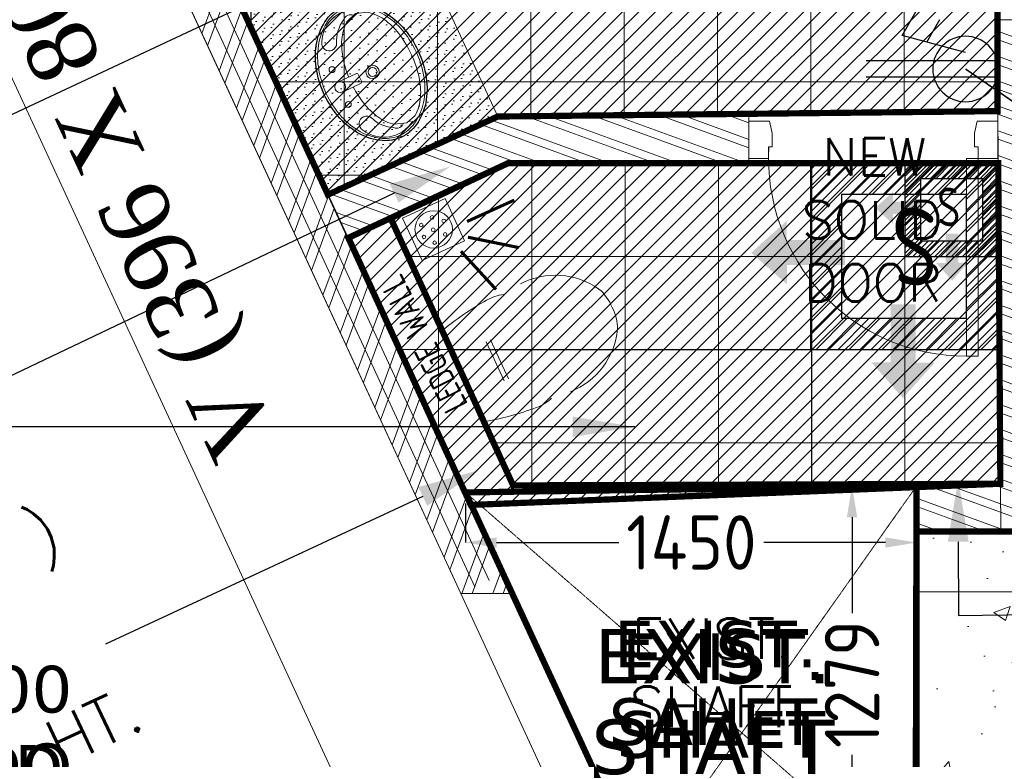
# Model space of a CAD drawing. Header units: millimetres. Extents: x 52937 to 262245, y 6619 to 63681.
# Tile 9 of 56: x 61606 to 64771, y 38962 to 41341. Entities that reach past the tile are written whole.
import ezdxf

# ---------------------------------------------------------------- set-up
doc = ezdxf.new("R2010")
doc.units = ezdxf.units.MM
doc.linetypes.add('CONTINU', pattern=[0])
doc.linetypes.add('HIDDENX2', pattern=[0.75, 0.5, -0.25])
doc.layers.get('DEFPOINTS').update_dxf_attribs({"color": 8})
for name, color, linetype in [('AREA', 8, 'Continuous'), ('ARROWS', 6, 'Continuous'), ('DIMENSIONS', 8, 'Continuous'), ('E-16A-RAW-POINT', 6, 'Continuous'), ('E-P D B -01', 211, 'Continuous'), ('RAISED-FLOOR-AREA', 8, 'Continuous')]:
    doc.layers.add(name, color=color, linetype=linetype)
for name, color, linetype, lineweight in [('COLUMN', 8, 'Continuous', 0), ('COUNTERS', 8, 'Continuous', 18), ('FALSE-CEILING', 8, 'Continuous', 13), ('FLOORING-WITH-HATCH', 8, 'Continuous', 20), ('HATCH', 8, 'Continuous', 5), ('P-DRAIN-HOLE', 8, 'Continuous', 0), ('P-WASH-BASIN', 8, 'Continuous', 0), ('P-WATER-CLOSET', 8, 'Continuous', 0), ('SHAFTS', 8, 'HIDDENX2', 5), ('SINGLE-DOORS', 8, 'Continuous', 0), ('TEXT', 8, 'Continuous', 5), ('WALL-HATCH', 8, 'Continuous', 5), ('WALLS', 8, 'Continuous', 5)]:
    doc.layers.add(name, color=color, linetype=linetype, lineweight=lineweight)
doc.styles.add('1', font='isocpeur.ttf', dxfattribs={"width": 0.75})
doc.styles.add('ARIAL', font='romans.shx', dxfattribs={"width": 0.8})
doc.styles.add('ISO', font='iso.shx', dxfattribs={"height": 175})
doc.styles.get("Standard").update_dxf_attribs({"font": 'arial.ttf'})
doc.styles.add('survey', font='times.ttf')
doc.styles.add('VERDANA', font='verdana.ttf')
doc.linetypes.add('ZIGZAG', pattern='A,0.0001,-0.2,[131,ltypeshp.shx,S=0.2,R=0,X=-0.2,Y=0],-0.4,[131,ltypeshp.shx,S=0.2,R=180,X=0.2,Y=0],-0.2', length=0.8001)
doc.dimstyles.new('ISO', dxfattribs={"dimtxt": 175, "dimasz": 100, "dimexe": 0, "dimexo": 0, "dimgap": 0.09, "dimtad": 0, "dimdec": 0, "dimzin": 0, "dimdsep": 46, "dimtxsty": 'ISO', "dimcen": 0.09, "dimclrd": 7, "dimclre": 7, "dimclrt": 7, "dimadec": 0, "dimazin": 0, "dimtfac": 1, "dimtdec": 0, "dimtofl": 0, "dimtmove": 0, "dimatfit": 3, "dimfxl": 125, "dimtolj": 1, "dimtzin": 0, "dimlwd": -1, "dimarcsym": 0})
doc.dimstyles.new('Nilesh', dxfattribs={"dimtxt": 150, "dimasz": 100, "dimexe": 50, "dimexo": 50, "dimgap": 10, "dimtad": 0, "dimdec": 0, "dimrnd": 5, "dimzin": 0, "dimdsep": 46, "dimtxsty": 'Standard', "dimblk": 'ARCHTICK', "dimcen": 0.09, "dimclrd": 5, "dimclre": 8, "dimclrt": 7, "dimadec": 0, "dimazin": 0, "dimtfac": 1, "dimtdec": 0, "dimtofl": 0, "dimtmove": 1, "dimatfit": 3, "dimfxl": 0.18, "dimtolj": 1, "dimtzin": 0, "dimarcsym": 0})
pattern_1 = [(160, (-10519421.81338038, -1781447.460214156), (-25.65151074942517, -70.47694655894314), []), (160, (-10519436.7551923, -1781415.417395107), (-25.65151074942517, -70.47694655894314), [])]
pattern_2 = [(45, (-10519421.81338038, -1781447.460214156), (-26.51650429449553, 26.51650429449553), [])]

# ---------------------------------------------------------------- blocks, each defined once
blk = doc.blocks.new('A$C0FCE1A72')
at = {"layer": 'FLOORING-WITH-HATCH', "ltscale": 0.2}
h = blk.add_hatch(dxfattribs=at)
h.set_pattern_fill('ANSI31', color=256, scale=100, angle=540, style=0)
h.set_pattern_definition([(224.9999999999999, (-753112.874733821, -3701586.918195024), (8.838834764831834, -8.838834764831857), [])])
h.paths.add_polyline_path([(95.88999002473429, 377.8900506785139), (95.88999002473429, 77.89005067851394), (395.8899900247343, 77.89005067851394), (395.8899900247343, 377.8900506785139)])
h.paths.add_polyline_path([(145.8899900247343, 327.8900506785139), (145.8899900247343, 127.8900506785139), (345.8899900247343, 127.8900506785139), (345.8899900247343, 327.8900506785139)], flags=16)
at = {"layer": 'FLOORING-WITH-HATCH', "ltscale": 125}
for points in [[(57.18103921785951, 254.3131865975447), (150.6618353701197, 254.5625193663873), (150.9111681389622, 214.0972323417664), (57.43037198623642, 213.8478995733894), (57.50956800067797, 183.0099244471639), (-0.0004168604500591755, 233.7274430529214), (57.1018432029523, 285.1511617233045)], [(227.2168541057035, 57.18109987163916), (226.967521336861, 150.6618960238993), (267.4328083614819, 150.9112287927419), (267.6821411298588, 57.43043264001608), (298.5201162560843, 57.50962865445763), (247.8025976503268, -0.0003562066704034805), (196.3788789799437, 57.10190385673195)]]:
    blk.add_hatch(color=0, dxfattribs=at).paths.add_polyline_path(points)
at = {"layer": 'FLOORING-WITH-HATCH', "color": 41, "lineweight": 25}
for points in [[(95.88999002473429, 377.8900506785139), (95.88999002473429, 77.89005067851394), (395.8899900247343, 77.89005067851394), (395.8899900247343, 377.8900506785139)], [(145.8899900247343, 327.8900506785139), (145.8899900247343, 127.8900506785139), (345.8899900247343, 127.8900506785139), (345.8899900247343, 327.8900506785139)]]:
    blk.add_lwpolyline(points, close=True, dxfattribs=at)
at = {"layer": 'FLOORING-WITH-HATCH', "linetype": 'ZIGZAG', "ltscale": 100, "insert": (199.5763221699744, 299.4771460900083), "char_height": 125, "width": 163.1779044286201, "attachment_point": 1, "rotation": 0.3172134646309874, "style": '1'}
blk.add_mtext('S', dxfattribs=at)
blk = doc.blocks.new('_ArchTick')
at = {"color": 0, "linetype": 'ByBlock', "const_width": 0.15}
blk.add_lwpolyline([(-0.5, -0.5), (0.5, 0.5)], dxfattribs=at)
blk = doc.blocks.new('A$C607846D0')
at = {"layer": 'FALSE-CEILING', "ltscale": 125}
for points in [[(262.5717767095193, 641.2191415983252), (262.073265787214, 454.3155181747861), (342.9787466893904, 453.8170072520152), (343.4772576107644, 640.7206306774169), (405.1340847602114, 640.5622877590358), (303.7304982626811, 755.5465946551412), (200.9149495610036, 641.3774845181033)], [(677.2073493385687, 247.077212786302), (490.3037259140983, 246.5787018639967), (489.8052149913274, 327.4841827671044), (676.7088384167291, 327.982693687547), (676.5504954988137, 389.6395208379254), (791.5348023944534, 288.2359343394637), (677.3656922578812, 185.4203856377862)]]:
    blk.add_hatch(color=0, dxfattribs=at).paths.add_polyline_path(points)
at = {"layer": 'FALSE-CEILING', "ltscale": 0.2}
h = blk.add_hatch(dxfattribs=at)
h.set_pattern_fill('ANSI31', color=256, scale=199.9379884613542, angle=360, style=0)
h.set_pattern_definition([(44.99999999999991, (1502530.487630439, 7402277.813184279), (-17.67218843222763, 17.67218843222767), [])])
h.paths.add_polyline_path([(-0.0005136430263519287, 0.0001165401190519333), (-0.0005136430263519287, 599.8140819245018), (599.8134517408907, 599.8140819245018), (599.8134517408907, 0.0001165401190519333)])
h.paths.add_polyline_path([(99.96848058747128, 99.96911077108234), (99.96848058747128, 499.8450876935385), (499.8444575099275, 499.8450876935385), (499.8444575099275, 99.96911077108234)], flags=16)
at = {"layer": 'FALSE-CEILING', "color": 41, "lineweight": 25}
for points in [[(-0.0005136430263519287, 0.0001165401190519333), (-0.0005136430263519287, 599.8140819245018), (599.8134517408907, 599.8140819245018), (599.8134517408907, 0.0001165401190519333)], [(99.96848058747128, 99.96911077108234), (99.96848058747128, 499.8450876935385), (499.8444575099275, 499.8450876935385), (499.8444575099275, 99.96911077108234)]]:
    blk.add_lwpolyline(points, close=True, dxfattribs=at)
at = {"layer": 'FALSE-CEILING', "linetype": 'ZIGZAG', "ltscale": 100, "insert": (192.3716533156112, 143.1523869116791), "char_height": 249.9224855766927, "width": 326.2546197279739, "attachment_point": 7, "rotation": 359.68278653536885, "style": '1'}
blk.add_mtext('S', dxfattribs=at)
blk = doc.blocks.new('WC')
at = {"layer": 'P-WATER-CLOSET'}
for p, q in [((40403.38040448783, 25530.20574949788), (40724.74935273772, 25530.20431154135)), ((40632.92907392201, 25400.73084069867), (40495.19952467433, 25400.73145694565)), ((40632.92914164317, 25415.86623853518), (40495.19959239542, 25415.86685478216))]:
    blk.add_line(p, q, dxfattribs=at)
for centre, radius, start, end in [((41216.23573964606, 25303.25659445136), 843.9429571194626, 164.4002702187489, 176.2327330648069), ((39911.89198671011, 25303.26243051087), 843.9429571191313, 3.76675420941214, 15.59921705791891), ((40511.44508361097, 25344.96481285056), 138.0145341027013, 174.2856018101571, 198.4860469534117), ((40616.68301594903, 25344.96434198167), 138.0145341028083, 341.5134403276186, 5.713885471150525), ((40612.71849987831, 25225.52729229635), 241.3277358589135, 177.1268641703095, 240.2045019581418), ((40514.19765233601, 25223.55477502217), 240.2258601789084, 300.2794407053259, 3.357078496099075), ((40555.11670888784, 25145.82050883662), 143.9100264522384, 244.3408793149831, 273.5639467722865), ((40573.00960860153, 25145.82042877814), 143.9100264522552, 266.4355405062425, 295.6586079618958)]:
    blk.add_arc(centre, radius, start, end, dxfattribs=at)
blk = doc.blocks.new('BASIN-C')
at = {"layer": 'P-WASH-BASIN'}
for points in [[(0, 0, -0.0732206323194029), (0.1142419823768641, -0.0168199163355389, -0.0842041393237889), (0.2043538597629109, -0.0615075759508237, -0.1064785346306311), (0.2732581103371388, -0.1384633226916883, -0.1518998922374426), (0.2889999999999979, -0.2100000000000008, -0.1302532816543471), (0.2686908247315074, -0.2866376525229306, -0.1064785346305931), (0.2043538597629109, -0.358492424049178, -0.0842041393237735), (0.1142419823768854, -0.4031800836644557, -0.0732206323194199), (0, -0.4200000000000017, -0.0732206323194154), (-0.1142419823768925, -0.4031800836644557, -0.0842041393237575), (-0.2043538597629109, -0.358492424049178, -0.1064785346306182), (-0.2686908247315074, -0.2866376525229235, -0.1302532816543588), (-0.2889999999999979, -0.2100000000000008, -0.1302532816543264), (-0.2686908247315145, -0.1333623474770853, -0.1064785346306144), (-0.2043538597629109, -0.0615075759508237, -0.0842041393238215), (-0.1142419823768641, -0.016819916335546, -0.0732206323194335)], [(0, -0.0090000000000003, -0.0732206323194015), (0.1116480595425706, -0.0254380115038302, -0.0842041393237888), (0.1990633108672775, -0.0687883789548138, -0.1064785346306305), (0.2654392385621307, -0.1429203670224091, -0.1527517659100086), (0.2799994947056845, -0.2096162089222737, -0.1309228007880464), (0.2608719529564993, -0.2821806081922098, -0.1064785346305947), (0.1990633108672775, -0.3512116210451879, -0.0842041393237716), (0.1116480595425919, -0.3945619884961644, -0.0732206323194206), (0, -0.4110000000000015, -0.073220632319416), (-0.1116480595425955, -0.3945619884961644, -0.0842041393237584), (-0.1990633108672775, -0.3512116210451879, -0.1064785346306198), (-0.2608719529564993, -0.2821806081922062, -0.1302532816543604), (-0.2799999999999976, -0.2100000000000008, -0.130253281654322), (-0.2608719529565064, -0.1378193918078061, -0.106478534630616), (-0.1990633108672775, -0.0687883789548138, -0.0842041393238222), (-0.1116480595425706, -0.0254380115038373, -0.0732206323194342)]]:
    blk.add_lwpolyline(points, format="xyb", close=True, dxfattribs=at)
for points in [[(-0.2420338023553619, -0.2421231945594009, -0.4402742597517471), (-0.2409999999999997, -0.1990000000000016, -0.183566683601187), (-0.166999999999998, -0.1330000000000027, 1.108784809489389), (-0.1969999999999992, -0.0810000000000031, 0.453460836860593), (-0.2489999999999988, -0.2780000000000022, 0.5317277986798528)], [(-0.0220999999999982, -0.0710000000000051), (-0.0220999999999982, -0.1520000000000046, 0.4142135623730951), (-0.0151000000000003, -0.1590000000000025), (0.0151000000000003, -0.1590000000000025, 0.4142135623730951), (0.0220999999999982, -0.1520000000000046), (0.0220999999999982, -0.0710000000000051)], [(0.2404939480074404, -0.2435011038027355, 0.4615369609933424), (0.2409999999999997, -0.1990000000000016, 0.183566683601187), (0.166999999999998, -0.1330000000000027, -1.108784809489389), (0.1969999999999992, -0.0810000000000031, -0.453460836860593), (0.2489999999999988, -0.2780000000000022, -0.5317277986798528)], [(-0.0010000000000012, -0.3890000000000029, -0.056157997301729), (-0.0996234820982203, -0.3778879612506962, -0.0699211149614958), (-0.1742411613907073, -0.3494594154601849, -0.1060368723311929), (-0.2337844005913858, -0.2977697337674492), (-0.2460000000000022, -0.2540000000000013), (-0.2304030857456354, -0.2072949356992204, -0.1060368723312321), (-0.1742411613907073, -0.1585405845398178, -0.0699211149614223), (-0.0996234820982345, -0.1301120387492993, -0.0442217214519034), (-0.0220999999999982, -0.1195025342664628, -0.0561579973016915)], [(0.0220999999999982, -0.1196023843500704, -0.0430900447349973), (0.0976234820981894, -0.1301120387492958, -0.0699211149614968), (0.1722411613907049, -0.1585405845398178, -0.1060368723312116), (0.2284030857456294, -0.2072949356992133), (0.2439999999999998, -0.2540000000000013), (0.2284030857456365, -0.3007050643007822, -0.1060368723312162), (0.1722411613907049, -0.3494594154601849, -0.069921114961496), (0.0976234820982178, -0.3778879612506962, -0.056157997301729), (-0.0010000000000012, -0.3890000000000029, -0.056157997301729)]]:
    blk.add_lwpolyline(points, format="xyb", dxfattribs=at)
for centre, radius in [((-0.0779999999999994, -0.0710000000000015), 0.0120000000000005), ((0, -0.0710000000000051), 0.0220999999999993), ((0.0779999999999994, -0.0710000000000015), 0.0120000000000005), ((0, -0.2160000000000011), 0.027), ((0, -0.2160000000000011), 0.0179999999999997)]:
    blk.add_circle(centre, radius, dxfattribs=at)
blk = doc.blocks.new('DRAIN-HOLE')
for p, q in [((-71.0633351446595, 75.50566622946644), (78.93666485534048, 75.50566622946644)), ((-71.0633351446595, 75.50566622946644), (-71.06333514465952, -74.49433377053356)), ((78.93666485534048, -74.49433377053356), (78.93666485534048, 75.50566622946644)), ((-71.06333514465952, -74.49433377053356), (78.93666485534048, -74.49433377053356))]:
    blk.add_line(p, q)
for centre, radius in [((3.828416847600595, 0.2107309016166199), 60.24337923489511), ((-25.73840905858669, 30.47989496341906), 5.875515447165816), ((12.87154820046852, 38.8621883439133), 5.875515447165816), ((4.477904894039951, 1.98034286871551), 5.875515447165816), ((43.9274705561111, 15.39181946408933), 5.875515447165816), ((-33.29279263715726, -11.43130901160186), 5.875515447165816), ((33.85513345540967, -26.51938451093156), 5.875515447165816), ((-7.272951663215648, -40.7692482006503), 5.875515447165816)]:
    blk.add_circle(centre, radius)
blk = doc.blocks.new('DOOR-SERVER-CASHIER')
at = {"layer": 'SINGLE-DOORS'}
for points in [[(736.9999999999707, 120), (736.9999999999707, 756), (698.9999999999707, 756), (698.9999999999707, 120)], [(65.9999999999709, 9.095e-13), (-2.91038e-11, 0), (-2.91038e-11, 120), (62.9999999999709, 120), (62.9999999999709, 82), (74.99999999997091, 82), (74.99999999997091, 37.99999999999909)], [(733.9999999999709, 9.095e-13), (799.9999999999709, 0), (799.9999999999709, 120), (736.9999999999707, 120), (736.9999999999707, 82), (724.9999999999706, 82), (724.9999999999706, 37.99999999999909)]]:
    blk.add_lwpolyline(points, close=True, dxfattribs=at)
blk.add_arc((698.9999999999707, 120), 636, 90, 183.425372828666, dxfattribs=at)
blk = doc.blocks.new('*D78')
at = {"layer": 'DEFPOINTS', "color": 0, "transparency": 16777216}
for p in [(63038.93393498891, 39820.30831954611), (64488.79309808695, 39840.51740616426), (64488.79309808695, 39659.10980800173)]:
    blk.add_point(p, dxfattribs=at)
at = {"layer": 'DIMENSIONS', "color": 7, "lineweight": -2, "transparency": 16777216}
for p, q in [((63038.93393498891, 39784.10980800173), (63038.93393498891, 39659.10980800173)), ((64488.79309808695, 39784.10980800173), (64488.79309808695, 39659.10980800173))]:
    blk.add_line(p, q, dxfattribs=at)
at = {"layer": 'DIMENSIONS', "color": 7, "transparency": 16777216}
for p, q in [((63138.93393498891, 39659.10980800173), (63531.65063251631, 39659.10980800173)), ((64388.79309808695, 39659.10980800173), (63998.42074625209, 39659.10980800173))]:
    blk.add_line(p, q, dxfattribs=at)
for points in [[(63138.93393498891, 39675.77647466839), (63138.93393498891, 39642.44314133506), (63038.93393498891, 39659.10980800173)], [(64388.79309808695, 39675.77647466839), (64388.79309808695, 39642.44314133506), (64488.79309808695, 39659.10980800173)]]:
    blk.add_solid(points, dxfattribs=at)
at = {"layer": 'DIMENSIONS', "color": 7, "transparency": 16777216, "insert": (63765.0356893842, 39659.10980800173), "char_height": 175, "attachment_point": 5, "style": 'ISO'}
blk.add_mtext('\\A1;1450', dxfattribs=at)
blk = doc.blocks.new('*D79')
at = {"layer": 'DEFPOINTS', "color": 0, "transparency": 16777216}
for p in [(64488.79309808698, 39840.51740616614), (64281.49882998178, 38561.03307260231), (64485.78349931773, 38561.03307260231)]:
    blk.add_point(p, dxfattribs=at)
at = {"layer": 'DIMENSIONS', "color": 7, "lineweight": -2, "transparency": 16777216}
for p, q in [((64406.49882998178, 39840.51740616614), (64281.49882998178, 39840.51740616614)), ((64406.49882998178, 38561.03307260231), (64281.49882998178, 38561.03307260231))]:
    blk.add_line(p, q, dxfattribs=at)
at = {"layer": 'DIMENSIONS', "color": 7, "transparency": 16777216}
for p, q in [((64281.49882998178, 39740.51740616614), (64281.49882998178, 39432.08406128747)), ((64281.49882998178, 38661.03307260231), (64281.49882998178, 38975.87825201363))]:
    blk.add_line(p, q, dxfattribs=at)
for points in [[(64264.83216331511, 39740.51740616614), (64298.16549664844, 39740.51740616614), (64281.49882998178, 39840.51740616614)], [(64264.83216331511, 38661.03307260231), (64298.16549664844, 38661.03307260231), (64281.49882998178, 38561.03307260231)]]:
    blk.add_solid(points, dxfattribs=at)
at = {"layer": 'DIMENSIONS', "color": 7, "transparency": 16777216, "insert": (64281.49882998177, 39203.98115665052), "char_height": 175, "attachment_point": 5, "rotation": 90, "style": 'ISO'}
blk.add_mtext('\\A1;1279', dxfattribs=at)
blk = doc.blocks.new('16A-RAW-POINT')
at = {"layer": 'E-16A-RAW-POINT', "color": 6, "flags": 128}
for points in [[(0.3068238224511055, 0.1413586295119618), (0.3068238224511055, 3.341358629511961)], [(0.7068238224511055, 0.1413586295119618), (0.7068238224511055, 3.341358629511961)], [(0.9068238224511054, 0.9159552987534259), (1.320934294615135, 2.461436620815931), (2.013754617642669, 2.06143662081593)], [(1.160164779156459, 1.861436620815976), (1.713754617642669, 1.541821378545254)]]:
    blk.add_lwpolyline(points, dxfattribs=at)
blk.add_lwpolyline([(-0.2931761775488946, 0.9159552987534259, 1), (1.306823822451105, 0.9159552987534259, 1)], format="xyb", close=True, dxfattribs=at)

msp = doc.modelspace()

# ---------------------------------------------------------------- hatches: boundary and pattern name
at = {"layer": 'FLOORING-WITH-HATCH', "linetype": 'CONTINU'}
h = msp.add_hatch(dxfattribs=at)
h.set_pattern_fill('_USER', color=8, scale=600, style=0, double=1, pattern_type=0)
h.set_pattern_definition([(0, (69735.73135926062, 45499.98402495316), (0, 600), []), (90, (69735.73135926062, 45499.98402495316), (-600, 3.673940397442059e-14), [])])
h.paths.add_polyline_path([(66148.67861738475, 39964.84356071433), (66148.62174141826, 40664.84356071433), (66448.62174144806, 40664.84356071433), (66448.6787077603, 40114.8435498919), (67018.61905076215, 40114.88768046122), (67018.61905075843, 40414.87943799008), (68018.61905073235, 40414.87943800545), (68018.62170998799, 42889.84356070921), (69735.76942257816, 42889.84356070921), (69735.85773828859, 45499.9866963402), (68099.06574601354, 45465.38835360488), (67714.25576808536, 45457.25427941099), (63002.07147102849, 43655.84653662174), (63448.62174144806, 42700.9409328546), (63448.62174144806, 42940.37673758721), (63748.60587187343, 42940.37673758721), (63748.59485099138, 42490.82074286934), (64899.09935738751, 42490.79253820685), (64899.26113663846, 42340.62573957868), (65199.02315651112, 42340.48858312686), (65198.90829264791, 41340.48858974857), (64898.93373648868, 41340.63320624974), (64909.83392884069, 39694.22402872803), (64488.45049803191, 39694.86629534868), (64489.15104704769, 38561.44919078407), (66298.58388716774, 39405.74664233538), (66298.58388716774, 39964.84356071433)])
h = msp.add_hatch(dxfattribs=at)
h.set_pattern_fill('AR-CONC', color=8, scale=75, style=0)
h.set_pattern_definition([(49.99999999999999, (-10519421.81338038, -1781447.460214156), (537.9451369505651, -47.06410123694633), [56.25, -618.75]), (355, (-10519421.81338038, -1781447.460214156), (-104.06350020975, 564.1441002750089), [45, -495]), (100.45144446, (-10519376.98461963, -1781451.382222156), (433.881635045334, 517.0799932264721), [47.80514399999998, -525.8565839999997]), (46.18420000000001, (-10519421.81338038, -1781297.460214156), (800.4309980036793, -124.1394605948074), [84.375, -928.125]), (96.63563549, (-10519355.11082163, -1781307.805194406), (700.9964592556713, 730.5889505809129), [71.7077565, -788.7853199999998]), (351.1841639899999, (-10519421.81338038, -1781297.460214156), (700.9964587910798, 730.5889502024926), [67.5, -742.5000007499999]), (21, (-10519346.81338038, -1781334.960214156), (447.6802890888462, -301.9641679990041), [56.25, -618.75]), (326.0000000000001, (-10519346.81338038, -1781334.960214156), (182.4864989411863, 543.8625337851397), [45, -495]), (71.45144474, (-10519309.50668989, -1781360.123894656), (630.1667825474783, 241.8983646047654), [47.8051425, -525.856584]), (37.50000000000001, (-10519421.81338038, -1781447.460214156), (9.119891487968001, 249.6703903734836), [0, -488.9999999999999, 0, -502.5, 0, -496.875]), (7.499999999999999, (-10519421.81338038, -1781447.460214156), (197.3021530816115, 295.8087839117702), [0, -286.5, 0, -477.75, 0, -189.375]), (327.5, (-10519589.06338038, -1781447.460214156), (400.3668271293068, -16.91615380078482), [0, -187.5, 0, -585, 0, -776.25]), (317.5, (-10519664.06338038, -1781447.460214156), (437.3896270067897, 75.07873674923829), [0, -243.75, 0, -388.5, 0, -551.25])])
h.paths.add_polyline_path([(66148.67861738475, 39964.84356071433), (66148.62174141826, 40664.84356071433), (66448.62174144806, 40664.84356071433), (66448.6787077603, 40114.8435498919), (67018.61905076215, 40114.88768046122), (67018.61905075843, 40414.87943799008), (68018.61905073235, 40414.87943800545), (68018.62170998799, 42889.84356070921), (69735.76942257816, 42889.84356070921), (69735.85773828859, 45499.9866963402), (68099.06574601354, 45465.38835360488), (67714.25576808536, 45457.25427941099), (63002.07147102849, 43655.84653662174), (63448.62174144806, 42700.9409328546), (63448.62174144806, 42940.37673758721), (63748.60587187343, 42940.37673758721), (63748.59485099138, 42490.82074286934), (64899.09935738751, 42490.79253820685), (64899.26113663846, 42340.62573957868), (65199.02315651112, 42340.48858312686), (65198.90829264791, 41340.48858974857), (64898.93373648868, 41340.63320624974), (64909.83392884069, 39694.22402872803), (64488.45049803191, 39694.86629534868), (64489.15104704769, 38561.44919078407), (66298.58388716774, 39405.74664233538), (66298.58388716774, 39964.84356071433)])
h = msp.add_hatch(dxfattribs=at)
h.set_pattern_fill('_USER', color=8, scale=300, angle=270, style=0, double=1, pattern_type=0)
h.set_pattern_definition([(270, (64749.03964075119, 42340.22735220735), (300, -5.510910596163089e-14), []), (0, (64749.03964075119, 42340.22735220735), (0, 300), [])])
edge = h.paths.add_edge_path()
edge.add_line((62073.03508181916, 41914.39390445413), (63366.82679792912, 42516.21813242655))
edge.add_line((63366.82679792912, 42516.21813242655), (63448.62174144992, 42340.37672321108))
edge.add_line((63448.62174144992, 42340.37672321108), (64749.03964075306, 42340.22735220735))
edge.add_line((64749.03964075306, 42340.22735220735), (64749.03964075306, 41046.43912080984))
edge.add_line((64749.03964075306, 41046.43912080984), (63142.44264043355, 41029.15046849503))
edge.add_line((63142.44264043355, 41029.15046849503), (62596.53974789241, 40777.74666372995))
edge.add_line((62596.53974789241, 40777.74666372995), (62073.03464279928, 41914.39485446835))
h = msp.add_hatch(dxfattribs=at)
h.set_pattern_fill('_USER', color=8, scale=300, angle=270, style=0, double=1, pattern_type=0)
h.set_pattern_definition([(270, (64751.54460245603, 40879.10526990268), (300, -5.510910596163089e-14), []), (0, (64751.54460245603, 40879.10526990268), (0, 300), [])])
h.paths.add_polyline_path([(64758.37152007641, 39848.03977146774), (64751.54490171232, 40879.10526989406), (63175.90586478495, 40879.15046849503), (62798.36215356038, 40701.84852365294), (63191.9629741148, 39842.80609592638), (64758.37152007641, 39848.03977138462)])
at = {"layer": 'HATCH', "linetype": 'CONTINU'}
h = msp.add_hatch(dxfattribs=at)
h.set_pattern_fill('_USER', color=8, scale=600, angle=270, style=0, double=1, pattern_type=0)
h.set_pattern_definition([(270, (64749.03968064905, 42340.57469407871), (600, -1.102182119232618e-13), []), (0, (64749.03968064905, 42340.57469407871), (0, 600), [])])
edge = h.paths.add_edge_path()
edge.add_line((62073.03508181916, 41914.39390445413), (63366.82679792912, 42516.21813242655))
edge.add_line((63366.82679792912, 42516.21813242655), (63448.62174144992, 42340.37672321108))
edge.add_line((63448.62174144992, 42340.37672321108), (64749.03964075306, 42340.22735220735))
edge.add_line((64749.03964075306, 42340.22735220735), (64749.03964075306, 41046.43912080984))
edge.add_line((64749.03964075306, 41046.43912080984), (63142.44264043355, 41029.15046849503))
edge.add_line((63142.44264043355, 41029.15046849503), (62596.53974789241, 40777.74666372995))
edge.add_line((62596.53974789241, 40777.74666372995), (62073.03464279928, 41914.39485446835))
at = {"layer": 'HATCH', "linetype": 'Continuous'}
h = msp.add_hatch(dxfattribs=at)
h.set_pattern_fill('ANSI31', color=8, scale=300, style=0)
h.set_pattern_definition(pattern_2)
edge = h.paths.add_edge_path()
edge.add_line((62073.03508181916, 41914.39390445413), (63366.82679792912, 42516.21813242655))
edge.add_line((63366.82679792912, 42516.21813242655), (63448.62174144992, 42340.37672321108))
edge.add_line((63448.62174144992, 42340.37672321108), (64749.03964075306, 42340.22735220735))
edge.add_line((64749.03964075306, 42340.22735220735), (64749.03964075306, 41046.43912080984))
edge.add_line((64749.03964075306, 41046.43912080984), (63142.44264043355, 41029.15046849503))
edge.add_line((63142.44264043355, 41029.15046849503), (62596.53974789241, 40777.74666372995))
edge.add_line((62596.53974789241, 40777.74666372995), (62073.03464279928, 41914.39485446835))
edge.add_line((64800.22662883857, 36008.97335240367), (66162.0272791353, 36638.33359406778))
edge.add_line((66162.0272791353, 36638.33359406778), (65198.36912387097, 38724.07198019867))
edge.add_line((65198.36912387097, 38724.07198019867), (66299.36667826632, 39235.78074992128))
edge.add_line((66299.36667826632, 39235.78074992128), (66448.65198426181, 39235.78694529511))
edge.add_line((66448.65198426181, 39235.78694529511), (66448.92884052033, 39964.78646336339))
edge.add_line((66448.92884052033, 39964.78646336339), (68018.62170998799, 39964.78646336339))
edge.add_line((68018.62170998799, 39964.78646336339), (68018.59056756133, 35365.08048925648))
edge.add_line((68018.59056756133, 35365.08048925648), (66448.62174141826, 35364.97302961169))
edge.add_line((66448.62174141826, 35364.97302961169), (66448.62174141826, 36014.84356071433))
edge.add_line((66448.62174141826, 36014.84356071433), (66148.62174141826, 36014.84356071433))
edge.add_line((66148.62174141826, 36014.84356071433), (66148.68504782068, 35365.08049673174))
edge.add_line((66148.68504782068, 35365.08049673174), (65097.82946813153, 35364.97811189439))
edge.add_line((65097.82946813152, 35364.97811189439), (64800.24915956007, 36008.98376504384))
at = {"layer": 'HATCH'}
h = msp.add_hatch(dxfattribs=at)
h.set_pattern_fill('DOTS', color=256, scale=499.9999999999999, angle=3265.007847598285, style=0, double=1)
h.set_pattern_definition([(25.00784759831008, (-163437.1753808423, 813176.3386673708), (0.9494548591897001, 34.92565905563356), [0, -31.24999999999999])])
h.paths.add_polyline_path([(62073.02430138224, 41914.29806782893), (62599.74703398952, 40774.34550181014), (63142.44264043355, 41029.15046849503), (62616.18350732, 42169.43443259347)])
h = msp.add_hatch(dxfattribs=at)
h.set_pattern_fill('DOTS', color=256, scale=500, angle=25, style=0, double=1)
h.set_pattern_definition([(25.00000000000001, (-10519421.81338038, -1781447.460214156), (0.9542384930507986, 34.92552868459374), [0, -31.25])])
h.paths.add_polyline_path([(62073.03332177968, 41914.27852267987), (62599.75605438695, 40774.32595666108), (63142.45166083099, 41029.13092334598), (62616.19252771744, 42169.41488744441)])
edge = h.paths.add_edge_path(flags=16)
edge.add_arc((62603.3299301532, 41831.33683414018), 314.0378892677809, 188.2567955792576, 205.0078355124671, ccw=False)
edge.add_arc((62528.35031036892, 41820.45622658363), 238.2729171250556, 169.0040454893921, 188.2567955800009, ccw=False)
edge.add_arc((62485.20844617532, 41828.8389943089), 194.3241828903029, 144.6925653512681, 169.0040454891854, ccw=False)
edge.add_arc((62406.36860285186, 41884.67607515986), 97.71413945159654, 110.14378026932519, 144.6925653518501, ccw=False)
edge.add_arc((62424.54844322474, 41865.30228688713), 122.6051212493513, 85.32310567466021, 115.00783551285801, ccw=False)
edge.add_arc((62419.75096286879, 41806.65982289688), 181.4434964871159, 61.011625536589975, 85.3231056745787, ccw=False)
edge.add_arc((62392.20959876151, 41756.95010238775), 238.2729171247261, 41.75887544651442, 61.01162553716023, ccw=False)
edge.add_arc((62335.69239827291, 41706.49084106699), 314.0378892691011, 25.00783551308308, 41.75887544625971, ccw=False)
edge.add_arc((62335.69239827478, 41706.49084106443), 314.0378892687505, 8.25679558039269, 25.007835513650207, ccw=False)
edge.add_arc((62410.67201805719, 41717.37144862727), 238.272917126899, -10.995954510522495, 8.256795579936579, ccw=False)
edge.add_arc((62466.45808766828, 41706.53182283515), 181.4434964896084, 324.69256535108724, 349.00404548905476, ccw=False)
edge.add_arc((62514.47388520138, 41672.5253883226), 122.6051212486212, 295.00783551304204, 324.692565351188, ccw=False)
edge.add_arc((62514.47388520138, 41672.52538832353), 122.6051212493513, 265.32310567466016, 295.00783551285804, ccw=False)
edge.add_arc((62519.27136555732, 41731.16785231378), 181.4434964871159, 241.01162553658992, 265.3231056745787, ccw=False)
edge.add_arc((62546.81272966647, 41780.87757282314), 238.2729171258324, 221.7588754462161, 241.01162553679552, ccw=False)
edge.add_arc((62603.3299301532, 41831.33683414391), 314.0378892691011, 205.0078355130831, 221.7588754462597, ccw=False)
edge = h.paths.add_edge_path(flags=16)
edge.add_arc((62869.68917507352, 41232.80760164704), 314.0378892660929, 188.2567955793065, 205.0078355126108, ccw=False)
edge.add_arc((62794.70955529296, 41221.92699409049), 238.272917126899, 169.0040454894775, 188.2567955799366, ccw=False)
edge.add_arc((62751.56769109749, 41230.30976181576), 194.3241828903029, 144.6925653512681, 169.0040454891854, ccw=False)
edge.add_arc((62672.7278477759, 41286.14684266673), 97.71413945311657, 110.1437802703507, 144.6925653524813, ccw=False)
edge.add_arc((62690.90768814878, 41266.773054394), 122.6051212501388, 85.3231056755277, 115.00783551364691, ccw=False)
edge.add_arc((62686.11020779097, 41208.13059040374), 181.4434964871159, 61.011625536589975, 85.3231056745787, ccw=False)
edge.add_arc((62658.56884368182, 41158.42086989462), 238.2729171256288, 41.75887544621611, 61.011625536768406, ccw=False)
edge.add_arc((62602.05164319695, 41107.96160857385), 314.0378892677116, 25.007835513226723, 41.758875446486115, ccw=False)
edge.add_arc((62602.05164319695, 41107.96160857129), 314.0378892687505, 8.25679558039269, 25.007835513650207, ccw=False)
edge.add_arc((62677.03126298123, 41118.84221613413), 238.2729171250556, -10.995954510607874, 8.256795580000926, ccw=False)
edge.add_arc((62732.81733259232, 41108.00259034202), 181.44349648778, 324.69256535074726, 349.0040454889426, ccw=False)
edge.add_arc((62780.83313012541, 41073.99615582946), 122.6051212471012, 295.00783551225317, 324.69256535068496, ccw=False)
edge.add_arc((62780.83313012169, 41073.99615583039), 122.6051212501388, 265.3231056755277, 295.00783551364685, ccw=False)
edge.add_arc((62785.6306104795, 41132.63861982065), 181.4434964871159, 241.01162553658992, 265.3231056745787, ccw=False)
edge.add_arc((62813.17197459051, 41182.34834033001), 238.2729171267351, 221.7588754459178, 241.0116255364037, ccw=False)
edge.add_arc((62869.68917507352, 41232.80760165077), 314.0378892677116, 205.0078355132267, 221.7588754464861, ccw=False)
at = {"layer": 'HATCH', "linetype": 'CONTINU'}
h = msp.add_hatch(dxfattribs=at)
h.set_pattern_fill('_USER', color=8, scale=600, angle=270, style=0, double=1, pattern_type=0)
h.set_pattern_definition([(270, (64751.54490171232, 40879.10526989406), (600, -1.102182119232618e-13), []), (0, (64751.54490171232, 40879.10526989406), (0, 600), [])])
h.paths.add_polyline_path([(64758.37152007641, 39848.03977146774), (64751.54490171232, 40879.10526989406), (63175.90586478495, 40879.15046849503), (62662.30278244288, 40638.97281804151), (63055.9036029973, 39779.93039031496), (64758.37152007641, 39848.03977138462)])
at = {"layer": 'HATCH', "linetype": 'Continuous'}
h = msp.add_hatch(dxfattribs=at)
h.set_pattern_fill('ANSI31', color=8, scale=300, style=0)
h.set_pattern_definition(pattern_2)
h.paths.add_polyline_path([(64758.37152007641, 39848.03977146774), (64751.54490171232, 40879.10526989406), (63175.90586478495, 40879.15046849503), (62662.30278244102, 40638.97281804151), (63055.90360299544, 39779.93039031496), (64758.37152007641, 39848.03977138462)], flags=17)
at = {"layer": 'WALL-HATCH'}
h = msp.add_hatch(dxfattribs=at)
h.set_pattern_fill('ANSI32', color=256, scale=250, angle=24.80258523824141, style=0)
h.set_pattern_definition([(69.8025852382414, (-6029002.088052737, 8891671.615808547), (-87.98518143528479, 32.36773621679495), []), (69.8025852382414, (-6028961.970413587, 8891690.154956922), (-87.98518143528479, 32.36773621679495), [])])
h.paths.add_polyline_path([(63189.06832659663, 39495.4262398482), (61526.63728224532, 43092.83035998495), (61316.81881248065, 43189.29086387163), (63023.82614881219, 39495.42623972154)])
h = msp.add_hatch(dxfattribs=at)
h.set_pattern_fill('ANSI32', color=256, scale=200, angle=115, style=0)
h.set_pattern_definition(pattern_1)
h.paths.add_polyline_path([(64759.38992421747, 39694.22402872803), (64909.83392884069, 39694.22402872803), (64898.93371781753, 41340.54888742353), (64748.48971319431, 41340.54888742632)])
h.paths.add_polyline_path([(64759.38993629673, 39694.22220424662), (64758.37152007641, 39848.03977146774), (64484.68661961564, 39848.03977146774), (64488.45049803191, 39694.86629534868)])
h = msp.add_hatch(dxfattribs=at)
h.set_pattern_fill('ANSI32', color=256, scale=200, angle=115, style=0)
h.set_pattern_definition(pattern_1)
h.paths.add_polyline_path([(63950.18606745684, 41029.15046849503), (63142.49328900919, 41029.15046849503), (62599.75605438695, 40774.32595666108), (62598.41430155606, 40773.67622307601), (62612.99692332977, 40742.01124722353), (62661.29589745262, 40637.49507549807), (62798.36215356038, 40701.84852365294), (63175.90586478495, 40879.15046849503), (63950.18606745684, 40879.15046849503)])

# ---------------------------------------------------------------- linework, layer by layer
at = {"layer": 'AREA', "const_width": 5}
msp.add_lwpolyline([(68018.61007963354, 35385.6652354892), (68018.61007962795, 42892.84395365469), (69735.86387629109, 42892.84496952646), (69735.67343922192, 45506.32199635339), (67714.24803450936, 45457.29366229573), (61526.6366381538, 43092.83175376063), (65097.82946813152, 35364.97811189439), (68018.59056756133, 35365.08048925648), (68018.62170998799, 35385.6652354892)], dxfattribs=at)
at = {"layer": 'ARROWS'}
for points in [[(62412.5167502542, 41425.59903683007), (60553.21509344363, 40554.19161861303)], [(62809.55415524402, 40782.38188248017), (61522.15888890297, 40168.98627445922)], [(62901.60225823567, 39807.46553152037), (61881.59858080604, 39332.50193625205)], [(64622.9905298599, 39661.65348629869), (64623.31967475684, 39424.76434679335), (65702.92043533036, 39439.27055074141)]]:
    msp.add_lwpolyline(points, dxfattribs=at)
msp.add_lwpolyline([(62585.09234320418, 41100.05053334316, -0.0732206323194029), (62558.90648923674, 41187.70862074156, -0.0842041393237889), (62560.81117321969, 41267.37509525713, -0.1064785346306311), (62592.98699298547, 41342.62205073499, -0.1518998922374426), (62639.07732941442, 41377.88394346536, -0.1302532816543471), (62700.90449139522, 41388.96994339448, -0.1064785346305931), (62774.04355896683, 41366.84249344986, -0.0842041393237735), (62836.30953105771, 41317.10997187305, -0.0732206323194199), (62886.64847506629, 41240.71867688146, -0.0732206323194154), (62912.83432903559, 41153.06058948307, -0.0842041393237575), (62910.92964505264, 41073.39411496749, -0.1064785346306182), (62880.8865842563, 41003.13486828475, -0.1302532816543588), (62832.66348885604, 40962.88526675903, -0.1302532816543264), (62770.83632687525, 40951.79926682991, -0.1064785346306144), (62697.69725930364, 40973.92671677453, -0.0842041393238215), (62635.43128721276, 41023.65923835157, -0.0732206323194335)], format="xyb", close=True, dxfattribs=at)
for points in [[(62795.21636276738, 40812.47405451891), (62990.10718747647, 40868.4086373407), (62823.89194772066, 40752.28971044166)], [(62887.53133568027, 39837.68341115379), (63082.90953603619, 39891.89106685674), (62915.67318079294, 39777.24765188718)], [(64589.65722870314, 39661.60717144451), (64622.71264073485, 39861.65329324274), (64656.32383101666, 39661.69980115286)]]:
    msp.add_solid(points, dxfattribs=at)
at = {"layer": 'COLUMN'}
for points in [[(62073.02430138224, 41914.29806782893), (62599.74703398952, 40774.34550181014), (63142.44264043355, 41029.15046849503), (62616.18350732, 42169.43443259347)], [(62073.03332177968, 41914.27852267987), (62599.75605438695, 40774.32595666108), (63142.45166083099, 41029.13092334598), (62616.19252771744, 42169.41488744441)]]:
    msp.add_lwpolyline(points, close=True, dxfattribs=at)
at = {"layer": 'COUNTERS'}
for p, q in [((61316.81881247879, 43189.29086387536, 3.0031856e-08), (63023.82614881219, 39495.42623972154, -1.503123e-09)), ((61384.65578082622, 43161.68709704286, 2.9617136e-08), (63069.21407638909, 39516.40089181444, -1.503123e-09)), ((61452.49274914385, 43134.08333021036, 1.0181739e-08), (63114.60200396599, 39537.37554390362, -1.503123e-09))]:
    msp.add_line(p, q, dxfattribs=at)
at = {"layer": 'E-P D B -01', "color": 150, "linetype": 'ByBlock', "const_width": 4.999999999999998}
msp.add_lwpolyline([(64646.47516210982, 41181.92589647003), (65002.62854051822, 40936.87409738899), (65002.62854051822, 36120.26561954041), (66298.62174141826, 36120.26561954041), (66509.40109472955, 36346.99231484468), (66652.52608528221, 36346.99231484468)], dxfattribs=at)
at = {"layer": 'FALSE-CEILING', "color": 8, "linetype": 'Continuous', "const_width": 20}
msp.add_lwpolyline([(62073.03508181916, 41914.39390445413), (63366.82679792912, 42516.21813242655), (63448.62174144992, 42340.37672321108), (64749.03964075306, 42340.22735220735), (64749.03964075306, 41046.43912080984), (63142.44264043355, 41029.15046849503), (62596.53974789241, 40777.74666372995), (62073.03464279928, 41914.39485446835)], dxfattribs=at)
msp.add_lwpolyline([(64758.37152007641, 39848.03977146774), (64751.54490171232, 40879.10526989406), (63175.90586478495, 40879.15046849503), (62662.30278244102, 40638.97281804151), (63055.90360299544, 39779.93039031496), (64758.37152007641, 39848.03977138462)], close=True, dxfattribs=at)
at = {"layer": 'FLOORING-WITH-HATCH'}
msp.add_line((64488.79309808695, 39840.51740616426), (64488.79309808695, 38560.51740616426), dxfattribs=at)
at = {"layer": 'FLOORING-WITH-HATCH', "color": 8, "linetype": 'Continuous', "const_width": 20, "elevation": 4.656612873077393e-10}
msp.add_lwpolyline([(63002.07147102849, 43655.84653662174), (63448.62174144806, 42700.9409328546), (63448.62174144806, 42940.37673758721), (63748.60587187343, 42940.37673758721), (63748.59485099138, 42490.82074286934), (64899.09935738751, 42490.79253820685), (64899.26113663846, 42340.62573957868), (65199.02315651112, 42340.48858312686), (65198.90829264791, 41340.48858974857), (64898.93373648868, 41340.63320624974), (64909.83392884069, 39694.22402872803), (64488.45049803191, 39694.86629534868), (64489.15104704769, 38561.44919078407), (66298.58388716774, 39405.74664233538), (66298.58388716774, 39964.84356071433), (66148.67861738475, 39964.84356071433)], dxfattribs=at)
at = {"layer": 'FLOORING-WITH-HATCH', "color": 8, "linetype": 'Continuous', "const_width": 20}
msp.add_lwpolyline([(62073.03508181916, 41914.39390445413), (63366.82679792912, 42516.21813242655), (63448.62174144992, 42340.37672321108), (64749.03964075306, 42340.22735220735), (64749.03964075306, 41046.43912080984), (63142.44264043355, 41029.15046849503), (62596.53974789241, 40777.74666372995), (62073.03464279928, 41914.39485446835)], dxfattribs=at)
msp.add_lwpolyline([(64758.37152007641, 39848.03977146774), (64751.54490171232, 40879.10526989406), (63175.90586478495, 40879.15046849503), (62798.36215356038, 40701.84852365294), (63191.9629741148, 39842.80609592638), (64758.37152007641, 39848.03977138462)], close=True, dxfattribs=at)
at = {"layer": 'FLOORING-WITH-HATCH', "const_width": 20}
msp.add_lwpolyline([(64488.79309808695, 39840.51740616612), (64485.7834993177, 38561.03307260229), (63605.48453881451, 38594.10828117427), (63038.85166254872, 39820.27029988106), (64488.79309808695, 39840.51740616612)], dxfattribs=at)
at = {"layer": 'HATCH', "ltscale": 2000}
msp.add_line((60488.73669392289, 43515.17155341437), (69781.17051719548, 23406.85561319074), dxfattribs=at)
at = {"layer": 'HATCH'}
msp.add_line((61526.6366381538, 43092.83175376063), (63189.06832610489, 39495.42624090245), dxfattribs=at)
at = {"layer": 'P-DRAIN-HOLE'}
for points, elevation in [([(63043.89881240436, 40691.48385907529, 10.00000000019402, 10.00000000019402, 0), (63196.06089988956, 40760.41200274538, 10.00000000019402, 10.00000000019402, 0)], 323.5430651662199), ([(63046.6324746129, 40640.97969837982, 10.00000000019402, 10.00000000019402, 0), (63210.31047489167, 40607.60452672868, 10.00000000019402, 10.00000000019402, 0)], 4.859504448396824e-10), ([(63024.03732428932, 40595.92897402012, 10.00000000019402, 10.00000000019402, 0), (63137.0634158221, 40472.92697204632, 10.00000000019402, 10.00000000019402, 0)], 4.859478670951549e-10)]:
    msp.add_lwpolyline(points, format="xyseb", dxfattribs=dict(at, elevation=elevation))
at = {"layer": 'RAISED-FLOOR-AREA', "color": 8, "const_width": 50}
msp.add_lwpolyline([(63552.68609301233, 34749.12742355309, -1.031990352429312), (63238.10462581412, 35015.41714215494, -0.52056705), (63059.30853694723, 35428.37229541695, -0.52056705), (62880.51244807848, 35841.32744867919, -0.52056705), (62701.71635921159, 36254.2826019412, -0.52056705), (62522.9202703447, 36667.23775520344, -0.52056705), (62344.12418147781, 37080.19290846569, -0.52056705), (62165.32809261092, 37493.1480617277, 0.2417895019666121), (59823.81600581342, 36843.33601429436, -0.2541613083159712), (61807.73591487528, 38319.05836825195, -0.52056705), (61628.93982600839, 38732.01352151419, -0.52056705), (61450.1437371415, 39144.96867477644, -0.52056705), (61271.34764827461, 39557.92382803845, -0.52056705), (61092.55155940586, 39970.87898130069, -0.52056705), (60913.75547053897, 40383.8341345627, -0.52056705), (60734.95938167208, 40796.78928782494, -0.52056705), (60556.16329280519, 41209.74444108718, -0.52056705), (60377.36720393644, 41622.69959434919, 0.1718387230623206), (57985.50525059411, 40488.82066241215, -0.2291261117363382), (60019.77502620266, 42448.60990087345, -0.52056705), (59840.97893733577, 42861.56505413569, -0.52056705)], format="xyb", dxfattribs=at)
at = {"layer": 'RAISED-FLOOR-AREA', "color": 8, "linetype": 'Continuous', "const_width": 20}
msp.add_lwpolyline([(62073.03508181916, 41914.39390445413), (63366.82679792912, 42516.21813242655), (63448.62174144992, 42340.37672321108), (64749.03964075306, 42340.22735220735), (64749.03964075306, 41046.43912080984), (63142.44264043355, 41029.15046849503), (62596.53974789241, 40777.74666372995), (62073.03464279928, 41914.39485446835)], dxfattribs=at)
msp.add_lwpolyline([(64758.37152007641, 39848.03977146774), (64751.54490171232, 40879.10526989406), (63175.90586478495, 40879.15046849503), (62662.30278244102, 40638.97281804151), (63055.90360299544, 39779.93039031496), (64758.37152007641, 39848.03977138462)], close=True, dxfattribs=at)
at = {"layer": 'SHAFTS'}
for p, q in [((64485.12548158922, 38561.05779610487), (63038.9508644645, 39820.27168514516)), ((64488.79309808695, 39840.51740616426), (63607.84867835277, 38595.20079518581))]:
    msp.add_line(p, q, dxfattribs=at)
at = {"layer": 'WALLS'}
for p, q in [((63142.44264043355, 41029.15046849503), (63950.18606745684, 41029.15046849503)), ((63175.90586478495, 40879.15046849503), (63950.18606745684, 40879.15046849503)), ((62798.36215356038, 40701.84852365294), (63191.9629741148, 39842.80609592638)), ((63023.82614881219, 39495.42623972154), (63189.06832659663, 39495.4262398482)), ((63582.99089497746, 38285.42624090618, -1.06403e-09), (63023.82614881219, 39495.42623972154)), ((63189.06832610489, 39495.42624090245), (63748.23307280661, 38285.42624090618))]:
    msp.add_line(p, q, dxfattribs=at)
for points in [[(63189.06832659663, 39495.4262398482), (61526.63728224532, 43092.83035998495), (61316.81881248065, 43189.29086387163), (63023.82614881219, 39495.42623972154)], [(63950.18606745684, 41029.15046849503), (63142.49328900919, 41029.15046849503), (62599.75605438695, 40774.32595666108), (62598.41430155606, 40773.67622307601), (62612.99692332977, 40742.01124722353), (62661.29589745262, 40637.49507549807), (62798.36215356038, 40701.84852365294), (63175.90586478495, 40879.15046849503), (63950.18606745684, 40879.15046849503), (63950.18606745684, 41029.15046849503)], [(64759.38993629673, 39694.22220424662), (64758.37152007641, 39848.03977146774), (64484.68661961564, 39848.03977146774), (64488.45049803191, 39694.86629534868)]]:
    msp.add_lwpolyline(points, close=True, dxfattribs=at)
at = {"layer": 'WALLS', "elevation": 4.656612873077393e-10}
msp.add_lwpolyline([(64759.38992421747, 39694.22402872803), (64909.83392884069, 39694.22402872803), (64898.93371781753, 41340.54888742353), (64748.48971319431, 41340.54888742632)], close=True, dxfattribs=at)

# ---------------------------------------------------------------- block references
at = {"xscale": 792.265714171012, "yscale": 792.265714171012, "zscale": 792.265714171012, "rotation": 115.0078355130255}
msp.add_blockref('BASIN-C', (62585.09234320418, 41100.05053334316), dxfattribs=at)
at = {"xscale": -1, "rotation": 114.8059088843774}
msp.add_blockref('WC', (69187.09339610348, 87726.28834452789), dxfattribs=at)
at = {"layer": 'E-16A-RAW-POINT', "xscale": 131.7775735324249, "yscale": 131.7775735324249, "zscale": 131.7775735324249, "rotation": 90}
msp.add_blockref('16A-RAW-POINT', (64767.17752884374, 41115.1378829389), dxfattribs=at)
at = {"layer": 'FALSE-CEILING', "color": 8, "rotation": 180}
msp.add_blockref('A$C607846D0', (64748.67984638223, 40879.10538637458), dxfattribs=at)
at = {"layer": 'FLOORING-WITH-HATCH', "color": 8}
msp.add_blockref('A$C0FCE1A72', (64355.65461243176, 40501.26041781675), dxfattribs=at)
at = {"layer": 'P-DRAIN-HOLE', "xscale": -1, "rotation": 114.802599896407}
msp.add_blockref('DRAIN-HOLE', (62935.28130189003, 40669.68017337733), dxfattribs=at)
at = {"layer": 'SINGLE-DOORS', "xscale": -0.9998043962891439, "yscale": 0.999804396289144, "zscale": 0.9998043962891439, "rotation": 180}
msp.add_blockref('DOOR-SERVER-CASHIER', (63950.18606745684, 41014.13873227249), dxfattribs=at)

# ---------------------------------------------------------------- texts
at = {"layer": 'TEXT', "style": 'ARIAL'}
for s, height, rotation, p in [('NEW', 120, 359.9999999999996, (64186.3834580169, 40839.53474925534)), ('SOLID', 120, 359.9999999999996, (64120.05706446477, 40637.0364282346)), ('DOOR', 120, 359.9999999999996, (64126.98789052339, 40434.53810721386)), (')', 150, 25.15069981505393, (61670.03661133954, 39603.40669589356)), (' HT.', 150, 25.15069981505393, (61642.78829422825, 38889.92562126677))]:
    msp.add_text(s, height=height, rotation=rotation, dxfattribs=at).set_placement(p)
for s, p in [('EXIST.', (63572.62935888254, 39284.60138783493)), ('SHAFT', (63567.04171616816, 39065.57743439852))]:
    msp.add_text(s, height=130, dxfattribs=at).set_placement(p)
at = {"layer": 'TEXT'}
for s, insert, char_height, width, attachment_point, rotation, style in [('V (396 X 80 )', (61845.92350583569, 40745.76977314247, 4.052214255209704e-07), 220, 2475.224988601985, 2, 114.849049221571, 'survey'), ('\\pxqc;{\\C5;LEDGE WALL}', (63100.02021906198, 39825.82760625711), 80, 1019.620687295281, 1, 117.03418656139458, '1')]:
    msp.add_mtext(s, dxfattribs=dict(at, insert=insert, char_height=char_height, width=width, attachment_point=attachment_point, rotation=rotation, style=style))
at = {"layer": 'TEXT', "color": 8}
for s, insert, char_height, width, attachment_point, style in [('\\pxqr;{\\C0;EXIST.\\PSAHFT}', (62703.87656831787, 39408.09430076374), 150, 2931.429022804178, 2, 'VERDANA'), ('\\pxqc;{\\fVerdana|b0|i0|c0|p34;\\W1;EXIST. \\PSHAFT}', (62137.08792180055, 38911.10142668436), 175, 3394.211383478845, 7, 'ARIAL'), ('\\pxqr;{\\C0;EXIST.\\PSHAFT}', (62994.06917579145, 39367.02154687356), 150, 2401.902955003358, 2, 'VERDANA'), ('\\pxqr;{\\C0;PROPOSED 300X300 \\PCERAMIC TILE & DADO UP TO 2400 MM HT.\\P(\\C1;RRL SCOPE\\C0;)  }', (60573.98214564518, 39262.48566843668), 150, 2401.902955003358, 2, 'VERDANA'), ('\\pxqr;{\\C0;600 X 600 MM PROPOSED GRID FALSE CEILING AT 2400MM HT. (\\C1;RRL SCOPE\\C0;) }', (60280.98214564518, 39007.48566843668), 150, 2931.429022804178, 2, 'VERDANA')]:
    msp.add_mtext(s, dxfattribs=dict(at, insert=insert, char_height=char_height, width=width, attachment_point=attachment_point, style=style))

# ---------------------------------------------------------------- dimensions: what is measured, and where the dimension line sits
at = {"layer": 'DIMENSIONS'}
dim = msp.add_linear_dim(base=(64488.79309808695, 39659.10980800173), p1=(63038.93393498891, 39820.30831954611), p2=(64488.79309808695, 39840.51740616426), dimstyle='ISO', override={"dimfxlon": 1}, dxfattribs=at)
dim.commit()
dim.dimension.update_dxf_attribs({"geometry": '*D78', "text_midpoint": (63765.0356893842, 39659.10980800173), "dimtype": 160})
dim = msp.add_linear_dim(base=(64281.49882998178, 38561.03307260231), p1=(64488.79309808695, 39840.51740616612), p2=(64485.7834993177, 38561.03307260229), angle=90, dimstyle='ISO', override={"dimfxlon": 1}, dxfattribs=at)
dim.commit()
dim.dimension.update_dxf_attribs({"geometry": '*D79', "text_midpoint": (64281.49882998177, 39203.98115665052), "dimtype": 160})

# ---------------------------------------------------------------- leaders
at = {"layer": 'ARROWS', "color": 8, "linetype": 'Continuous'}
for points in [[(63583.27744296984, 40031.17125218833), (60907.72563090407, 40031.17125218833), (60907.72563090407, 39275.1621244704)], [(63583.27744296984, 40031.17125218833), (60907.72563090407, 40031.17125218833), (60907.72563090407, 39026.1621244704)]]:
    msp.add_leader(points, dimstyle='Nilesh', override={"dimtxt": 175, "dimasz": 200, "dimfxl": 0.5, "dimarcsym": 1}, dxfattribs=at)

doc.saveas('drawing.dxf')
